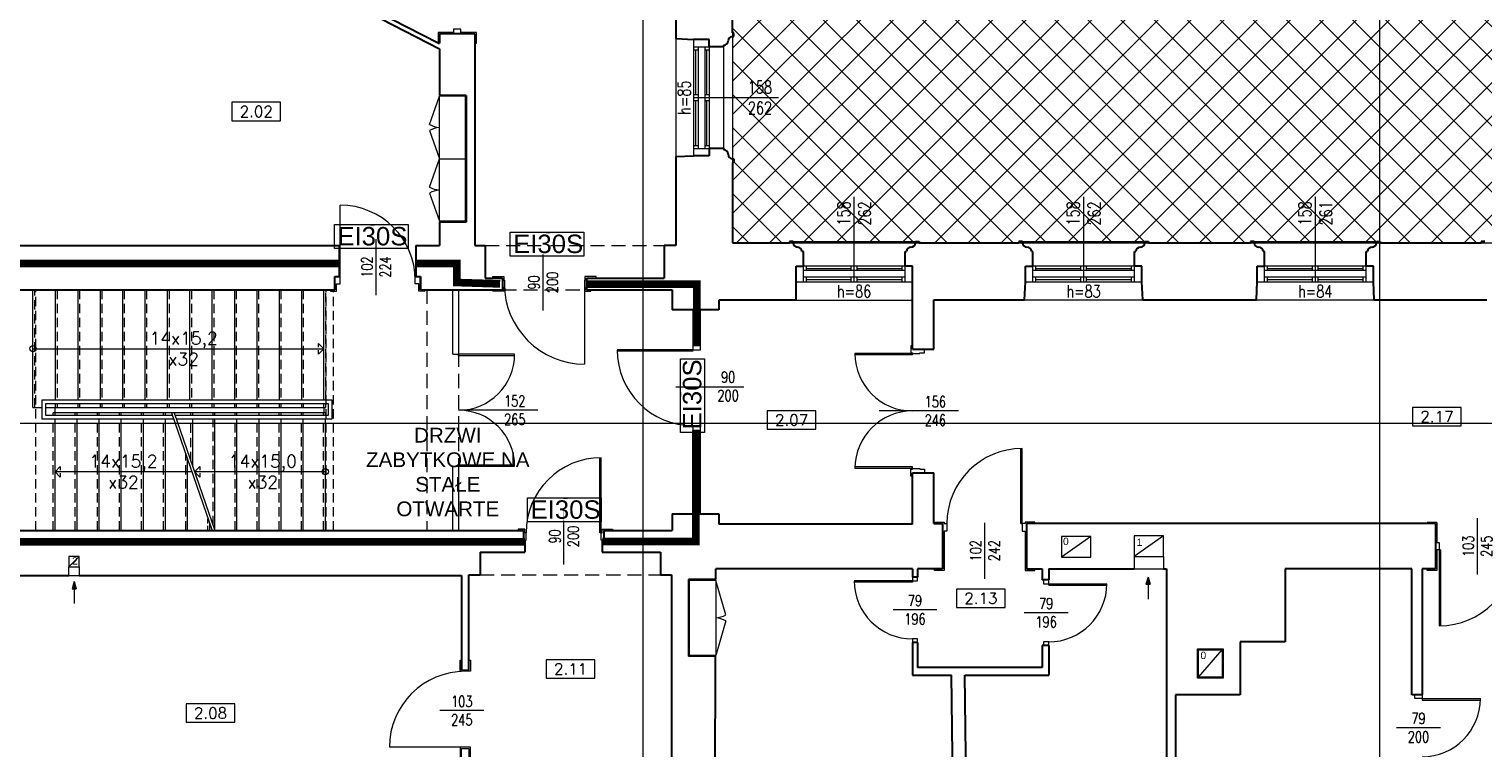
# Model space of a CAD drawing. Header units: millimetres. Extents: x -5254 to 173417, y -28809 to -6400.
# Tile 71 of 256: x 35401 to 37375, y -12279 to -11303. Entities that reach past the tile are written whole.
import ezdxf

# ---------------------------------------------------------------- set-up
doc = ezdxf.new("R2010")
doc.units = ezdxf.units.MM
doc.linetypes.add('HIDDEN', pattern=[9.525, 6.35, -3.175])
for name, color, linetype, lineweight in [('_MW_ppoż', 7, 'Continuous', 0), ('m_cienka', 7, 'Continuous', 5), ('m_stolarka', 7, 'Continuous', 9), ('m_tekst', 7, 'Continuous', 13), ('m_wentylacja', 7, 'Continuous', 5), ('m_ściany', 7, 'Continuous', 30)]:
    doc.layers.add(name, color=color, linetype=linetype, lineweight=lineweight)
doc.styles.add('ROMANS', font='Romans.shx', dxfattribs={"height": 0.2})
doc.styles.get("Standard").update_dxf_attribs({"font": 'arial.ttf'})
doc.styles.add('styl1', font='simplex.shx', dxfattribs={"width": 0.75})
doc.styles.add('XFINE', font='tahoma.ttf')

# ---------------------------------------------------------------- blocks, each defined once
blk = doc.blocks.new('strz')
at = {"layer": 'm_wentylacja', "ltscale": 2}
h = blk.add_hatch(color=0, dxfattribs=at)
h.paths.add_polyline_path([(0, 9.8), (-2.9, 9.8), (0, 0)])
h.paths.add_polyline_path([(2.9, 9.8), (0, 9.8), (0, 0)])
at = {"layer": 'm_wentylacja', "color": 0, "ltscale": 2}
for p, q in [((0, 0), (0, 29.8)), ((0, 0), (-2.9, 9.8)), ((-2.9, 9.8), (2.9, 9.8)), ((0, 0), (2.9, 9.8))]:
    blk.add_line(p, q, dxfattribs=at)
blk = doc.blocks.new('zw$139')
at = {"layer": '_MW_ppoż', "color": 94, "insert": (51.6, 16.4), "char_height": 25, "width": 0.986, "attachment_point": 5, "bg_fill": 3, "box_fill_scale": 1.1, "bg_fill_color": 1, "bg_fill_transparency": 0}
blk.add_mtext('EI30S', dxfattribs=at)
at = {"layer": '_MW_ppoż', "color": 94, "lineweight": 9}
blk.add_lwpolyline([(0, 32.6), (100, 32.6), (100, 0), (0, 0)], close=True, dxfattribs=at)
blk = doc.blocks.new('zw$A8B1')
at = {"layer": '_MW_ppoż', "color": 251}
for points in [[(1901.8, 4225.7), (1901.8, 183.5)], [(2901.8, 4225.7), (2901.8, 183.5)], [(183.5, 1839.9), (7578, 1839.9)]]:
    blk.add_lwpolyline(points, dxfattribs=at)

msp = doc.modelspace()

# ---------------------------------------------------------------- hatches: boundary and pattern name
at = {"layer": '_MW_ppoż'}
h = msp.add_hatch(dxfattribs=at)
h.set_pattern_fill('ANSI37', color=250, scale=10)
h.paths.add_polyline_path([(35946.48, -10367.67), (36258.39, -10367.67), (36258.39, -10382.67), (36356.46, -10382.67), (36356.46, -11592.77), (37635.05, -11592.77), (37635.05, -10599.08), (37644.39, -10599.08), (37686.39, -10599.08), (37686.39, -9718.93), (36256.39, -9718.93), (36256.39, -9795.17), (36097.39, -9795.17), (36097.39, -10208.17), (35943.68, -10208.17), (35943.68, -10224.17), (35946.59, -10224.17)])
h.paths.add_polyline_path([(38895.22, -10379.08), (38895.22, -9727.08), (40325.22, -9727.08), (40325.22, -10364.08), (40247.55, -10364.08), (40247.55, -11577.77), (38993.55, -11577.77), (38993.55, -10584.08)])

# ---------------------------------------------------------------- linework, layer by layer
at = {"layer": '_MW_ppoż', "color": 250}
msp.add_lwpolyline([(35946.48, -10367.67), (36258.39, -10367.67), (36258.39, -10382.67), (36356.46, -10382.67), (36356.46, -11592.77), (37635.05, -11592.77), (37635.05, -10599.08), (37644.39, -10599.08), (37686.39, -10599.08), (37686.39, -9718.93), (36256.39, -9718.93), (36256.39, -9795.17), (36097.39, -9795.17), (36097.39, -10208.17), (35943.68, -10208.17), (35943.68, -10224.17), (35946.59, -10224.17), (35946.48, -10367.67)], dxfattribs=at)
at = {"layer": '_MW_ppoż', "color": 12, "linetype": 'Continuous', "ltscale": 2, "const_width": 10.4}
for points in [[(35226.74, -11620.96), (35822.87, -11620.96)], [(35926.08, -11620.96), (35981.98, -11620.96), (35981.98, -11646.77), (36040.8, -11648.67)], [(36157.88, -11649.16), (36307.7, -11649.16), (36307.7, -11732.67)], [(36306.62, -11847.49), (36306.62, -11998.19), (36179.52, -11998.19)], [(36074.55, -11998.94), (36074.55, -11998.94), (35227.27, -11998.94)]]:
    msp.add_lwpolyline(points, dxfattribs=at)
at = {"layer": 'm_cienka', "ltscale": 2}
for p, q in [((36279.58, -11315.67), (36279.55, -11475.67)), ((36344.58, -11464.67), (36344.58, -11326.67)), ((35944.76, -11432.19), (35958.55, -11393.82)), ((35993.55, -11393.82), (35958.55, -11393.82)), ((35958.55, -11478.75), (35958.55, -11393.82)), ((35993.55, -11393.82), (35993.55, -11563.67)), ((35944.76, -11440.38), (35958.55, -11478.75)), ((35944.76, -11517.12), (35958.55, -11478.75)), ((35958.55, -11563.67), (35958.55, -11478.75)), ((35958.55, -11478.75), (35993.55, -11478.75)), ((35944.76, -11525.31), (35958.55, -11563.67)), ((35993.55, -11563.67), (35958.55, -11563.67)), ((35872.09, -11587.8), (35872.09, -11663.94)), ((36438.55, -11591.27), (36604.55, -11591.27)), ((36750.05, -11591.27), (36916.05, -11591.27)), ((37064.55, -11591.27), (37230.55, -11591.27)), ((36098.78, -11608.73), (36098.78, -11684.86)), ((35406.55, -11816.67), (35406.55, -11656.67)), ((35436.94, -11656.67), (35436.94, -11806.67)), ((35467.32, -11656.67), (35467.32, -11806.67)), ((35497.71, -11656.67), (35497.71, -11806.67)), ((35528.09, -11656.67), (35528.09, -11806.67)), ((35558.48, -11656.67), (35558.48, -11806.67)), ((35588.86, -11656.67), (35588.86, -11806.67)), ((35619.25, -11656.67), (35619.25, -11806.67)), ((35649.63, -11656.67), (35649.63, -11806.67)), ((35680.01, -11656.67), (35680.01, -11806.67)), ((35710.4, -11656.67), (35710.4, -11806.67)), ((35740.78, -11656.67), (35740.78, -11806.67)), ((35771.17, -11656.67), (35771.17, -11806.67)), ((35801.55, -11806.67), (35801.55, -11656.67)), ((36442.55, -11670.67), (36600.55, -11670.67)), ((36752.55, -11670.14), (36913.55, -11670.15)), ((37067.55, -11670.17), (37227.55, -11670.17)), ((35406.55, -11736.67), (35801.55, -11736.67)), ((36279.47, -11788.23), (36371.67, -11788.23)), ((35406.55, -11816.67), (35418.62, -11816.67)), ((35423.62, -11816.67), (35801.55, -11816.67)), ((35436.55, -11823.67), (35436.55, -11816.67)), ((35436.94, -11811.67), (35436.94, -11816.67)), ((35467.32, -11811.67), (35467.32, -11816.67)), ((35497.71, -11811.67), (35497.71, -11816.67)), ((35528.09, -11811.67), (35528.09, -11816.67)), ((35558.48, -11811.67), (35558.48, -11816.67)), ((35588.86, -11811.67), (35588.86, -11816.67)), ((35619.25, -11811.67), (35619.25, -11816.67)), ((35649.63, -11811.67), (35649.63, -11816.67)), ((35680.01, -11811.67), (35680.01, -11816.67)), ((35710.4, -11811.67), (35710.4, -11816.67)), ((35740.78, -11811.67), (35740.78, -11816.67)), ((35771.17, -11811.67), (35771.17, -11816.67)), ((35801.55, -11816.67), (35801.55, -11811.67)), ((35801.55, -11816.67), (35801.55, -11823.67)), ((35801.55, -11816.67), (35804.05, -11816.67)), ((36092.23, -11820.17), (35984.55, -11820.17)), ((36663.23, -11821.17), (36555.55, -11821.17)), ((35436.55, -11823.67), (35434.05, -11823.67)), ((35436.55, -11826.67), (35436.55, -11823.67)), ((35803.55, -11823.67), (35436.55, -11823.67)), ((35436.55, -11983.67), (35436.55, -11831.67)), ((35466.55, -11826.67), (35466.55, -11823.67)), ((35466.55, -11983.67), (35466.55, -11831.67)), ((35496.55, -11826.67), (35496.55, -11823.67)), ((35496.55, -11983.67), (35496.55, -11831.67)), ((35526.55, -11826.67), (35526.55, -11823.67)), ((35526.55, -11983.67), (35526.55, -11831.67)), ((35556.55, -11826.67), (35556.55, -11823.67)), ((35556.55, -11983.67), (35556.55, -11831.67)), ((35586.55, -11826.67), (35586.55, -11823.67)), ((35586.55, -11983.67), (35586.55, -11831.67)), ((35594.9, -11823.67), (35649.93, -11983.67)), ((35598.51, -11823.67), (35653.55, -11983.67)), ((35623.55, -11826.67), (35623.55, -11823.67)), ((35623.55, -11896.46), (35623.55, -11831.67)), ((35653.55, -11826.67), (35653.55, -11823.67)), ((35653.55, -11983.67), (35653.55, -11831.67)), ((35683.55, -11826.67), (35683.55, -11823.67)), ((35683.55, -11983.67), (35683.55, -11831.67)), ((35713.55, -11826.67), (35713.55, -11823.67)), ((35713.55, -11983.67), (35713.55, -11831.67)), ((35743.55, -11826.67), (35743.55, -11823.67)), ((35743.55, -11983.67), (35743.55, -11831.67)), ((35773.55, -11826.67), (35773.55, -11823.67)), ((35773.55, -11983.67), (35773.55, -11831.67)), ((35803.55, -11826.67), (35803.55, -11823.67)), ((35803.55, -11983.67), (35803.55, -11831.67)), ((35616.55, -11983.67), (35616.55, -11886.63)), ((35622.42, -11903.67), (35436.55, -11903.67)), ((35803.55, -11903.67), (35626.03, -11903.67)), ((36127.05, -11953.61), (36127.05, -12029.74)), ((35646.55, -11983.67), (35646.55, -11973.84)), ((36698.55, -11972.86), (36698.55, -12048.99)), ((37367.05, -11966.86), (37367.05, -12042.99)), ((36297.55, -12051.18), (36297.55, -12153.18)), ((36333.55, -12051.18), (36297.55, -12051.18)), ((36333.55, -12051.18), (36333.55, -12153.18)), ((36347.35, -12098.09), (36333.55, -12051.18)), ((36633.83, -12091.17), (36574.28, -12091.17)), ((36811.83, -12095.17), (36752.28, -12095.17)), ((36347.35, -12106.28), (36333.55, -12153.18)), ((36333.55, -12153.18), (36297.55, -12153.18)), ((36018.55, -12228.06), (35959, -12228.06)), ((37317.33, -12251.17), (37257.78, -12251.17))]:
    msp.add_line(p, q, dxfattribs=at)
at = {"layer": 'm_cienka'}
for p, q in [((35676.77, -11402.07), (35676.77, -11427.07)), ((35742.77, -11402.07), (35676.77, -11402.07)), ((35742.77, -11427.07), (35742.77, -11402.07)), ((35676.77, -11427.07), (35742.77, -11427.07)), ((36403.51, -11820.87), (36403.51, -11845.87)), ((36469.51, -11820.87), (36403.51, -11820.87)), ((36469.51, -11845.87), (36469.51, -11820.87)), ((37279.6, -11816.27), (37279.6, -11841.27)), ((37345.6, -11816.27), (37279.6, -11816.27)), ((37345.6, -11841.27), (37345.6, -11816.27)), ((37279.6, -11841.27), (37345.6, -11841.27)), ((36403.51, -11845.87), (36469.51, -11845.87)), ((36660.49, -12062.96), (36660.49, -12087.96)), ((36726.49, -12062.96), (36660.49, -12062.96)), ((36726.49, -12087.96), (36726.49, -12062.96)), ((36660.49, -12087.96), (36726.49, -12087.96)), ((36103.51, -12158.99), (36103.51, -12183.99)), ((36169.51, -12158.99), (36103.51, -12158.99)), ((36169.51, -12183.99), (36169.51, -12158.99)), ((36103.51, -12183.99), (36169.51, -12183.99)), ((35614.64, -12218.9), (35614.64, -12243.9)), ((35680.64, -12218.9), (35614.64, -12218.9)), ((35680.64, -12243.9), (35680.64, -12218.9)), ((35614.64, -12243.9), (35680.64, -12243.9))]:
    msp.add_line(p, q, dxfattribs=at)
at = {"layer": 'm_cienka', "ltscale": 3}
for p, q in [((36303.58, -11395.67), (36418.58, -11395.67)), ((36521.55, -11645.67), (36521.55, -11530.67)), ((36833.05, -11645.67), (36833.05, -11530.67)), ((37147.55, -11645.67), (37147.55, -11530.67))]:
    msp.add_line(p, q, dxfattribs=at)
at = {"layer": 'm_cienka', "linetype": 'HIDDEN', "ltscale": 3}
for p, q in [((36020.55, -11596.67), (36263.55, -11596.67)), ((35941.55, -11656.67), (35941.55, -11983.67)), ((35984.55, -11656.67), (35984.55, -11983.67)), ((36044.05, -11656.67), (36158.05, -11656.67)), ((36013.55, -12043.67), (36258.55, -12043.67))]:
    msp.add_line(p, q, dxfattribs=at)
at = {"layer": 'm_cienka', "linetype": 'HIDDEN', "ltscale": 2}
for p, q in [((35409.05, -11816.67), (35409.05, -11656.67)), ((35410.4, -11983.67), (35410.4, -11656.67)), ((35439.44, -11656.67), (35439.44, -11806.67)), ((35469.82, -11656.67), (35469.82, -11806.67)), ((35500.21, -11656.67), (35500.21, -11806.67)), ((35530.59, -11656.67), (35530.59, -11806.67)), ((35560.98, -11656.67), (35560.98, -11806.67)), ((35591.36, -11656.67), (35591.36, -11806.67)), ((35621.75, -11656.67), (35621.75, -11806.67)), ((35652.13, -11656.67), (35652.13, -11806.67)), ((35682.51, -11656.67), (35682.51, -11806.67)), ((35712.9, -11656.67), (35712.9, -11806.67)), ((35743.28, -11656.67), (35743.28, -11806.67)), ((35773.67, -11656.67), (35773.67, -11806.67)), ((35804.05, -11806.67), (35804.05, -11656.67)), ((35804.5, -11983.67), (35804.5, -11656.67)), ((35814.5, -11983.67), (35814.5, -11656.67)), ((35439.44, -11811.67), (35439.44, -11816.67)), ((35469.82, -11811.67), (35469.82, -11816.67)), ((35500.21, -11811.67), (35500.21, -11816.67)), ((35530.59, -11811.67), (35530.59, -11816.67)), ((35560.98, -11811.67), (35560.98, -11816.67)), ((35591.36, -11811.67), (35591.36, -11816.67)), ((35621.75, -11811.67), (35621.75, -11816.67)), ((35652.13, -11811.67), (35652.13, -11816.67)), ((35682.51, -11811.67), (35682.51, -11816.67)), ((35712.9, -11811.67), (35712.9, -11816.67)), ((35743.28, -11811.67), (35743.28, -11816.67)), ((35773.67, -11811.67), (35773.67, -11816.67)), ((35804.05, -11816.67), (35804.05, -11811.67)), ((35434.05, -11826.67), (35434.05, -11823.67)), ((35434.05, -11983.67), (35434.05, -11831.67)), ((35464.05, -11826.67), (35464.05, -11823.67)), ((35464.05, -11983.67), (35464.05, -11831.67)), ((35494.05, -11826.67), (35494.05, -11823.67)), ((35494.05, -11983.67), (35494.05, -11831.67)), ((35524.05, -11826.67), (35524.05, -11823.67)), ((35524.05, -11983.67), (35524.05, -11831.67)), ((35554.05, -11826.67), (35554.05, -11823.67)), ((35554.05, -11983.67), (35554.05, -11831.67)), ((35584.05, -11826.67), (35584.05, -11823.67)), ((35584.05, -11983.67), (35584.05, -11831.67)), ((35621.05, -11826.67), (35621.05, -11823.67)), ((35621.05, -11889.19), (35621.05, -11831.67)), ((35651.05, -11826.67), (35651.05, -11823.67)), ((35651.05, -11976.41), (35651.05, -11831.67)), ((35681.05, -11826.67), (35681.05, -11823.67)), ((35681.05, -11983.67), (35681.05, -11831.67)), ((35711.05, -11983.67), (35711.05, -11831.67)), ((35741.05, -11826.67), (35741.05, -11823.67)), ((35741.05, -11983.67), (35741.05, -11831.67)), ((35771.05, -11826.67), (35771.05, -11823.67)), ((35771.05, -11983.67), (35771.05, -11831.67)), ((35801.05, -11826.67), (35801.05, -11823.67)), ((35801.05, -11983.67), (35801.05, -11831.67)), ((35614.05, -11983.67), (35614.05, -11879.36))]:
    msp.add_line(p, q, dxfattribs=at)
at = {"layer": 'm_cienka', "linetype": 'HIDDEN'}
msp.add_line((35644.05, -11983.67), (35644.05, -11966.57), dxfattribs=at)
at = {"layer": 'm_cienka'}
for points in [[(35794.35, -11734.68), (35794.35, -11729.48), (35801.55, -11736.67), (35794.35, -11743.87), (35794.35, -11738.67)], [(35443.75, -11905.67), (35443.75, -11910.87), (35436.55, -11903.67), (35443.75, -11896.48), (35443.75, -11901.68)], [(35633.23, -11905.67), (35633.23, -11910.87), (35626.03, -11903.67), (35633.23, -11896.48), (35633.23, -11901.68)]]:
    msp.add_lwpolyline(points, dxfattribs=at)
at = {"layer": 'm_cienka', "ltscale": 2}
for points in [[(35601.27, -11831.67), (35812.75, -11831.67), (35812.75, -11806.67), (35418.62, -11806.67), (35418.62, -11831.67), (35597.65, -11831.67)], [(35599.55, -11826.67), (35807.75, -11826.67), (35807.75, -11811.67), (35423.62, -11811.67), (35423.62, -11826.67), (35595.93, -11826.67)]]:
    msp.add_lwpolyline(points, dxfattribs=at)
for centre in [(35406.55, -11736.67), (35803.55, -11903.67)]:
    msp.add_circle(centre, 4.25, dxfattribs=at)
for centre, start, end in [((35961.79, -11400.08), 242.05099, 264.88381), ((35961.79, -11472.49), 95.11619, 117.94901), ((35961.79, -11485), 242.05099, 264.88381), ((35961.79, -11557.42), 95.11619, 117.94901), ((36330.31, -12065.98), 275.11619, 297.94901), ((36330.31, -12138.39), 62.05099, 84.88381)]:
    msp.add_arc(centre, 36.35, start, end, dxfattribs=at)
at = {"layer": 'm_stolarka', "ltscale": 2}
for p, q in [((36303.58, -11316.67), (36303.58, -11474.67)), ((36303.63, -11326.67), (36324.54, -11326.67)), ((36309.58, -11326.67), (36309.58, -11464.67)), ((36318.58, -11326.67), (36318.58, -11464.67)), ((36324.49, -11316.67), (36324.49, -11474.67)), ((36303.63, -11330.67), (36309.63, -11330.67)), ((36306.58, -11391.67), (36306.58, -11330.67)), ((36318.63, -11330.67), (36324.54, -11330.67)), ((36321.58, -11391.67), (36321.58, -11330.67)), ((36303.58, -11391.67), (36309.58, -11391.67)), ((36303.58, -11395.67), (36309.58, -11395.67)), ((36303.58, -11399.67), (36309.58, -11399.67)), ((36306.58, -11460.67), (36306.58, -11399.67)), ((36318.58, -11391.67), (36324.49, -11391.67)), ((36318.58, -11395.67), (36324.49, -11395.67)), ((36318.58, -11399.67), (36324.49, -11399.67)), ((36321.58, -11460.67), (36321.58, -11399.67)), ((36303.58, -11460.67), (36309.58, -11460.67)), ((36303.58, -11464.67), (36324.49, -11464.67)), ((36318.58, -11460.67), (36324.49, -11460.67)), ((36600.55, -11624.77), (36442.55, -11624.77)), ((36452.55, -11645.67), (36452.55, -11624.77)), ((36456.55, -11630.67), (36456.55, -11624.77)), ((36517.55, -11630.67), (36517.55, -11624.77)), ((36521.55, -11630.67), (36521.55, -11624.77)), ((36525.55, -11630.67), (36525.55, -11624.77)), ((36586.55, -11630.63), (36586.55, -11624.72)), ((36590.55, -11645.63), (36590.55, -11624.72)), ((36912.05, -11624.77), (36754.05, -11624.77)), ((36764.05, -11645.67), (36764.05, -11624.77)), ((36768.05, -11630.67), (36768.05, -11624.77)), ((36829.05, -11630.67), (36829.05, -11624.77)), ((36833.05, -11630.67), (36833.05, -11624.77)), ((36837.05, -11630.67), (36837.05, -11624.77)), ((36898.05, -11630.63), (36898.05, -11624.72)), ((36902.05, -11645.63), (36902.05, -11624.72)), ((37226.55, -11624.77), (37068.55, -11624.77)), ((37078.55, -11645.67), (37078.55, -11624.77)), ((37082.55, -11630.67), (37082.55, -11624.77)), ((37143.55, -11630.67), (37143.55, -11624.77)), ((37147.55, -11630.67), (37147.55, -11624.77)), ((37151.55, -11630.67), (37151.55, -11624.77)), ((37212.55, -11630.63), (37212.55, -11624.72)), ((37216.55, -11645.63), (37216.55, -11624.72)), ((36590.55, -11630.67), (36452.55, -11630.67)), ((36590.55, -11639.67), (36452.55, -11639.67)), ((36456.55, -11627.67), (36517.55, -11627.67)), ((36456.55, -11645.67), (36456.55, -11639.67)), ((36456.55, -11642.67), (36517.55, -11642.67)), ((36517.55, -11645.67), (36517.55, -11639.67)), ((36521.55, -11645.67), (36521.55, -11639.67)), ((36525.55, -11627.67), (36586.55, -11627.67)), ((36525.55, -11645.67), (36525.55, -11639.67)), ((36525.55, -11642.67), (36586.55, -11642.67)), ((36586.55, -11645.63), (36586.55, -11639.63)), ((36902.05, -11630.67), (36764.05, -11630.67)), ((36902.05, -11639.67), (36764.05, -11639.67)), ((36768.05, -11627.67), (36829.05, -11627.67)), ((36768.05, -11645.67), (36768.05, -11639.67)), ((36768.05, -11642.67), (36829.05, -11642.67)), ((36829.05, -11645.67), (36829.05, -11639.67)), ((36833.05, -11645.67), (36833.05, -11639.67)), ((36837.05, -11627.67), (36898.05, -11627.67)), ((36837.05, -11645.67), (36837.05, -11639.67)), ((36837.05, -11642.67), (36898.05, -11642.67)), ((36898.05, -11645.63), (36898.05, -11639.63)), ((37216.55, -11630.67), (37078.55, -11630.67)), ((37216.55, -11639.67), (37078.55, -11639.67)), ((37082.55, -11627.67), (37143.55, -11627.67)), ((37082.55, -11645.67), (37082.55, -11639.67)), ((37082.55, -11642.67), (37143.55, -11642.67)), ((37143.55, -11645.67), (37143.55, -11639.67)), ((37147.55, -11645.67), (37147.55, -11639.67)), ((37151.55, -11627.67), (37212.55, -11627.67)), ((37151.55, -11645.67), (37151.55, -11639.67)), ((37151.55, -11642.67), (37212.55, -11642.67)), ((37212.55, -11645.63), (37212.55, -11639.63)), ((35823.55, -11648.67), (35823.55, -11648.67)), ((35976.55, -11744.17), (35976.55, -11656.67)), ((35984.55, -11656.67), (35984.55, -11744.17)), ((36046.55, -11653.67), (36046.55, -11653.67)), ((36442.55, -11645.67), (36600.55, -11645.67)), ((36754.05, -11645.67), (36912.05, -11645.67)), ((37068.55, -11645.67), (37226.55, -11645.67)), ((36302.7, -11738.18), (36302.7, -11683.1)), ((36307.7, -11732.18), (36307.7, -11683.1)), ((36312.7, -11738.18), (36312.7, -11683.1)), ((36302.7, -11738.18), (36199.7, -11738.18)), ((36302.7, -11740.18), (36199.7, -11740.18)), ((36302.7, -11732.18), (36312.7, -11732.18)), ((36302.7, -11738.18), (36312.7, -11738.18)), ((36302.7, -11738.18), (36312.7, -11738.18)), ((36600.55, -11743.17), (36522.55, -11743.17)), ((36522.55, -11743.17), (36522.55, -11743.17)), ((36600.55, -11745.17), (36600.55, -11743.17)), ((35976.55, -11744.17), (35984.55, -11744.17)), ((36060.55, -11744.17), (35984.55, -11744.17)), ((35984.55, -11746.17), (35984.55, -11744.17)), ((36060.55, -11746.17), (35984.55, -11746.17)), ((36060.55, -11744.17), (36060.55, -11744.17)), ((36154.05, -11761.67), (36154.05, -11761.67)), ((36600.55, -11745.17), (36522.55, -11745.17)), ((35984.55, -11820.17), (35984.55, -11820.17)), ((35984.55, -11820.17), (35984.55, -11820.17)), ((36600.55, -11821.17), (36600.55, -11821.17)), ((36600.55, -11821.17), (36600.55, -11821.17)), ((36302.7, -11959.42), (36302.7, -11841.18)), ((36302.7, -11841.18), (36312.7, -11841.18)), ((36302.7, -11841.18), (36312.7, -11841.18)), ((36312.7, -11959.49), (36312.7, -11841.18)), ((36302.7, -11847.45), (36312.7, -11847.45)), ((36307.7, -11959.44), (36307.7, -11847.45)), ((36745.35, -11872.17), (36745.35, -11872.17)), ((36747.55, -11974.17), (36747.55, -11872.17)), ((36749.55, -11974.17), (36749.55, -11872.17)), ((35976.55, -11983.67), (35976.55, -11896.17)), ((35976.55, -11896.17), (35984.55, -11896.17)), ((35984.55, -11894.17), (36060.55, -11894.17)), ((35984.55, -11894.17), (35984.55, -11896.17)), ((35984.55, -11896.17), (35984.55, -11983.67)), ((35984.55, -11896.17), (36060.55, -11896.17)), ((36060.55, -11896.17), (36060.55, -11896.17)), ((36176.05, -11986.67), (36176.05, -11884.67)), ((36178.05, -11986.67), (36178.05, -11884.67)), ((36178.05, -11884.67), (36178.05, -11884.67)), ((36600.55, -11897.17), (36522.55, -11897.17)), ((36600.55, -11899.17), (36522.55, -11899.17)), ((36522.55, -11899.17), (36522.55, -11899.17)), ((36600.55, -11899.17), (36600.55, -11897.17)), ((36647.35, -11974.17), (36647.35, -11974.17)), ((36747.55, -11974.17), (36749.55, -11974.17)), ((37312.55, -11972.67), (37299.55, -11972.67)), ((37299.55, -11972.67), (37299.55, -11974.17)), ((37312.55, -11972.67), (37312.55, -11974.67)), ((37312.55, -11972.67), (37312.55, -11999.92)), ((36076.05, -11986.67), (36076.05, -11986.67)), ((36178.05, -11986.67), (36176.05, -11986.67)), ((37312.55, -11999.92), (37315.55, -11999.92)), ((37315.55, -11999.92), (37315.55, -12009.92)), ((37315.55, -12009.92), (37312.55, -12009.92)), ((37312.55, -12009.92), (37312.55, -12037.67)), ((37315.55, -12009.92), (37315.55, -12112.92)), ((37317.55, -12009.92), (37315.55, -12009.92)), ((37317.55, -12009.92), (37317.55, -12112.92)), ((37299.55, -12037.67), (37299.55, -12035.67)), ((37312.55, -12037.67), (37299.55, -12037.67)), ((36600.55, -12051.67), (36521.55, -12051.67)), ((36521.55, -12051.67), (36521.55, -12051.67)), ((36600.55, -12053.67), (36521.55, -12053.67)), ((36600.55, -12051.67), (36600.55, -12053.67)), ((36785.55, -12055.67), (36864.55, -12055.67)), ((36785.55, -12057.67), (36864.55, -12057.67)), ((36864.55, -12055.67), (36864.55, -12055.67)), ((37315.55, -12087.67), (37315.55, -12087.67)), ((36600.55, -12130.67), (36600.55, -12130.67)), ((36785.55, -12134.67), (36785.55, -12134.67)), ((35986.55, -12174.67), (35986.55, -12174.67)), ((37282.55, -12211.67), (37282.55, -12206.67)), ((37282.55, -12206.67), (37292.55, -12206.67)), ((37292.55, -12211.67), (37282.55, -12211.67)), ((37292.55, -12206.67), (37292.55, -12211.67)), ((37292.55, -12211.67), (37292.55, -12211.67)), ((37292.55, -12211.67), (37371.55, -12211.67)), ((37292.55, -12211.67), (37292.55, -12213.67)), ((37292.55, -12213.67), (37371.55, -12213.67)), ((35884.55, -12277.47), (35884.55, -12277.47))]:
    msp.add_line(p, q, dxfattribs=at)
at = {"layer": 'm_stolarka', "ltscale": 3}
for p, q in [((35823.55, -11643.67), (35823.55, -11541.67)), ((36155.55, -11648.67), (36155.55, -11757.67)), ((36785.55, -12057.67), (36785.55, -12055.67)), ((35993.55, -12277.67), (35890.55, -12277.67))]:
    msp.add_line(p, q, dxfattribs=at)
at = {"layer": 'm_stolarka', "ltscale": 2}
for points in [[(36006.55, -11321.67), (36008.55, -11321.67), (36008.55, -11307.17), (35987.55, -11307.17), (35987.55, -11302.67), (35977.55, -11302.67), (35977.55, -11307.17), (35956.55, -11307.17), (35956.55, -11321.67), (35958.55, -11321.67), (35958.55, -11309.17), (36006.55, -11309.17), (36006.55, -11321.67)], [(35810.55, -11656.67), (35810.55, -11658.67), (35818.55, -11658.67), (35818.55, -11648.67), (35823.55, -11648.67), (35823.55, -11638.67), (35816.55, -11638.67), (35816.55, -11656.67), (35810.55, -11656.67)], [(35938.55, -11656.67), (35938.55, -11658.67), (35930.55, -11658.67), (35930.55, -11648.67), (35925.55, -11648.67), (35925.55, -11638.67), (35932.55, -11638.67), (35932.55, -11656.67), (35938.55, -11656.67)], [(36031.05, -11640.67), (36031.05, -11638.67), (36046.05, -11638.67), (36046.05, -11643.67), (36046.55, -11643.67), (36046.55, -11653.67), (36046.05, -11653.67), (36046.05, -11658.67), (36031.05, -11658.67), (36031.05, -11656.67), (36044.05, -11656.67), (36044.05, -11640.67), (36031.05, -11640.67)], [(36171.05, -11640.67), (36171.05, -11638.67), (36156.05, -11638.67), (36156.05, -11643.67), (36155.55, -11643.67), (36155.55, -11653.67), (36156.05, -11653.67), (36156.05, -11658.67), (36164.05, -11658.67), (36164.05, -11656.67), (36158.05, -11656.67), (36158.05, -11640.67), (36171.05, -11640.67)], [(36617.05, -11742.17), (36617.05, -11737.17), (36600.55, -11737.17), (36600.55, -11732.67), (36598.55, -11732.67), (36598.55, -11742.17), (36600.55, -11742.17), (36600.55, -11743.17), (36610.55, -11743.17), (36610.55, -11742.17), (36617.05, -11742.17), (36617.05, -11737.17)], [(36617.05, -11900.17), (36617.05, -11905.17), (36600.55, -11905.17), (36600.55, -11909.67), (36598.55, -11909.67), (36598.55, -11900.17), (36600.55, -11900.17), (36600.55, -11899.17), (36610.55, -11899.17), (36610.55, -11900.17), (36617.05, -11900.17), (36617.05, -11905.17)], [(36630.55, -11974.17), (36630.55, -11972.17), (36643.55, -11972.17), (36643.55, -11974.17), (36647.35, -11974.17), (36647.35, -11984.17), (36643.55, -11984.17), (36643.55, -12037.67), (36630.55, -12037.67), (36630.55, -12035.67), (36641.55, -12035.67), (36641.55, -11974.17), (36630.55, -11974.17)], [(36766.55, -11974.17), (36766.55, -11972.17), (36753.55, -11972.17), (36753.55, -11974.17), (36749.55, -11974.17), (36749.55, -11984.17), (36753.55, -11984.17), (36753.55, -12037.67), (36766.55, -12037.67), (36766.55, -12035.67), (36755.55, -12035.67), (36755.55, -11974.17), (36766.55, -11974.17)], [(36065.55, -11981.67), (36065.55, -11983.67), (36072.55, -11983.67), (36072.55, -11996.67), (36076.05, -11996.67), (36076.05, -11986.67), (36074.55, -11986.67), (36074.55, -11981.67), (36065.55, -11981.67)], [(36193.55, -11981.67), (36193.55, -11983.67), (36181.55, -11983.67), (36181.55, -11996.67), (36178.05, -11996.67), (36178.05, -11986.67), (36179.55, -11986.67), (36179.55, -11981.67), (36193.55, -11981.67)], [(35998.55, -12159.67), (36000.55, -12159.67), (36000.55, -12174.67), (35986.55, -12174.67), (35986.55, -12159.67), (35988.55, -12159.67), (35988.55, -12172.87), (35998.55, -12172.87), (35998.55, -12159.67)], [(35998.55, -12292.67), (36000.55, -12292.67), (36000.55, -12277.67), (35986.55, -12277.67), (35986.55, -12292.67), (35988.55, -12292.67), (35988.55, -12279.67), (35998.55, -12279.67), (35998.55, -12292.67)]]:
    msp.add_lwpolyline(points, dxfattribs=at)
for points in [[(36600.55, -12046.67), (36600.55, -12051.67), (36607.55, -12051.67), (36607.55, -12046.67)], [(36778.55, -12050.67), (36778.55, -12055.67), (36785.55, -12055.67), (36785.55, -12050.67)], [(36600.55, -12130.67), (36600.55, -12135.67), (36607.55, -12135.67), (36607.55, -12130.67)], [(36778.55, -12134.67), (36778.55, -12139.67), (36785.55, -12139.67), (36785.55, -12134.67)]]:
    msp.add_lwpolyline(points, close=True, dxfattribs=at)
at = {"layer": 'm_stolarka', "ltscale": 3}
for centre, radius, start, end in [((35823.55, -11643.67), 102, 0, 90), ((36155.55, -11648.67), 109, 180, 270), ((35993.55, -12277.67), 103, 90, 180)]:
    msp.add_arc(centre, radius, start, end, dxfattribs=at)
at = {"layer": 'm_stolarka', "ltscale": 2}
for centre, radius, start, end in [((36302.7, -11738.18), 103, 180, 270), ((36600.55, -11743.17), 78, 180, 270), ((35984.55, -11744.17), 76, 270, 0), ((35984.55, -11896.17), 76, 0, 90), ((36600.55, -11899.17), 78, 90, 180), ((36749.35, -11974.17), 102, 90, 180), ((36178.05, -11986.67), 102, 90, 180), ((37315.55, -12009.92), 103, 270, 0), ((36600.55, -12051.67), 79, 180, 270), ((36785.55, -12055.67), 79, 270, 0), ((37292.55, -12211.67), 79, 270, 0)]:
    msp.add_arc(centre, radius, start, end, dxfattribs=at)
at = {"layer": 'm_wentylacja', "ltscale": 2}
for p, q in [((36842.89, -11991.66), (36802.89, -12019.66)), ((36941.55, -11990.66), (36901.55, -12018.66)), ((35469.55, -12018.67), (35455.55, -12018.67)), ((35455.55, -12018.67), (35455.55, -12032.67)), ((35455.55, -12032.67), (35469.55, -12018.67)), ((35469.55, -12032.67), (35469.55, -12018.67)), ((35455.55, -12044.67), (35455.55, -12032.67)), ((35455.55, -12032.67), (35469.55, -12032.67)), ((35469.55, -12032.67), (35469.55, -12044.67)), ((35455.55, -12044.67), (35469.55, -12044.67)), ((36989.05, -12182.67), (37021.05, -12145.67))]:
    msp.add_line(p, q, dxfattribs=at)
at = {"layer": 'm_wentylacja', "ltscale": 3}
for p, q in [((36901.55, -12018.66), (36901.55, -12035.67)), ((36941.55, -12018.66), (36941.55, -12035.67)), ((36901.55, -12035.67), (36941.55, -12035.67))]:
    msp.add_line(p, q, dxfattribs=at)
at = {"layer": 'm_wentylacja', "ltscale": 2}
for points in [[(36802.89, -11991.66), (36802.89, -12019.66), (36842.89, -12019.66), (36842.89, -11991.66)], [(36901.55, -11990.66), (36901.55, -12018.66), (36941.55, -12018.66), (36941.55, -11990.66)], [(36987.55, -12144.17), (37022.55, -12144.17), (37022.55, -12184.17), (36987.55, -12184.17)], [(36989.05, -12145.67), (37021.05, -12145.67), (37021.05, -12182.67), (36989.05, -12182.67)]]:
    msp.add_lwpolyline(points, close=True, dxfattribs=at)
at = {"layer": 'm_ściany', "ltscale": 2}
for p, q in [((36279.55, -11105.67), (36279.58, -11315.67)), ((36356.46, -11307.67), (36356.46, -11110.67)), ((35956.55, -11321.67), (35831.55, -11257.67)), ((36006.55, -11309.17), (35958.55, -11309.17)), ((35958.55, -11309.17), (35958.55, -11321.67)), ((36006.55, -11309.17), (36006.55, -11596.67)), ((36358.08, -11307.67), (36356.46, -11307.67)), ((36358.08, -11312.67), (36358.08, -11307.67)), ((35956.55, -11321.67), (35958.55, -11321.67)), ((36279.58, -11315.67), (36303.58, -11316.67)), ((36324.49, -11316.67), (36303.58, -11316.67)), ((36324.49, -11326.67), (36324.49, -11316.67)), ((36344.58, -11326.67), (36324.54, -11326.67)), ((36344.58, -11326.67), (36344.58, -11324.67)), ((36344.58, -11324.67), (36344.58, -11324.67)), ((36350.58, -11318.67), (36350.58, -11318.67)), ((36356.58, -11312.67), (36358.08, -11312.67)), ((35958.55, -11329.67), (35958.55, -11392.82)), ((35994.55, -11392.82), (35958.55, -11392.82)), ((35994.55, -11392.82), (35994.55, -11564.67)), ((36344.58, -11464.67), (36324.49, -11464.67)), ((36324.49, -11464.67), (36324.49, -11474.67)), ((36344.58, -11464.67), (36344.58, -11466.67)), ((36344.58, -11466.67), (36344.58, -11466.67)), ((36279.55, -11475.67), (36303.58, -11474.67)), ((36279.55, -11475.67), (36279.55, -11596.67)), ((36324.49, -11474.67), (36303.58, -11474.67)), ((36350.58, -11472.67), (36350.58, -11472.67)), ((36356.46, -11483.67), (36356.46, -11592.77)), ((36358.08, -11483.67), (36356.46, -11483.67)), ((36356.58, -11478.67), (36358.08, -11478.67)), ((36358.08, -11478.67), (36358.08, -11483.67)), ((35958.55, -11564.67), (35958.55, -11596.67)), ((35994.55, -11564.67), (35958.55, -11564.67)), ((35326.55, -11596.67), (35822.55, -11596.67)), ((35822.55, -11596.67), (35822.55, -11596.67)), ((35926.55, -11596.67), (35958.55, -11596.67)), ((35926.55, -11596.67), (35926.55, -11638.67)), ((36006.55, -11596.67), (36020.55, -11596.67)), ((36020.55, -11596.67), (36020.55, -11640.67)), ((36279.55, -11596.67), (36263.55, -11596.67)), ((36263.55, -11596.67), (36263.55, -11640.67)), ((36356.46, -11592.77), (36433.55, -11592.77)), ((36438.55, -11591.27), (36433.55, -11591.27)), ((36433.55, -11591.27), (36433.55, -11592.77)), ((36438.55, -11592.77), (36438.55, -11591.27)), ((36452.55, -11604.77), (36450.55, -11604.77)), ((36452.55, -11624.77), (36452.55, -11604.77)), ((36590.55, -11604.77), (36592.55, -11604.77)), ((36590.55, -11624.77), (36590.55, -11604.77)), ((36592.55, -11604.77), (36592.55, -11604.77)), ((36598.55, -11598.77), (36598.55, -11598.77)), ((36604.55, -11592.77), (36604.55, -11591.27)), ((36604.55, -11591.27), (36609.55, -11591.27)), ((36609.55, -11591.27), (36609.55, -11592.77)), ((36609.55, -11592.77), (36745.05, -11592.77)), ((36750.05, -11591.27), (36745.05, -11591.27)), ((36745.05, -11591.27), (36745.05, -11592.77)), ((36750.05, -11592.77), (36750.05, -11591.27)), ((36764.05, -11604.77), (36762.05, -11604.77)), ((36764.05, -11624.77), (36764.05, -11604.77)), ((36902.05, -11604.77), (36904.05, -11604.77)), ((36902.05, -11624.77), (36902.05, -11604.77)), ((36904.05, -11604.77), (36904.05, -11604.77)), ((36910.05, -11598.77), (36910.05, -11598.77)), ((36916.05, -11592.77), (36916.05, -11591.27)), ((36916.05, -11591.27), (36921.05, -11591.27)), ((36921.05, -11591.27), (36921.05, -11592.77)), ((36921.05, -11592.77), (37059.55, -11592.77)), ((37064.55, -11591.27), (37059.55, -11591.27)), ((37059.55, -11591.27), (37059.55, -11592.77)), ((37064.55, -11592.77), (37064.55, -11591.27)), ((37078.55, -11604.77), (37076.55, -11604.77)), ((37078.55, -11624.77), (37078.55, -11604.77)), ((37216.55, -11604.77), (37218.55, -11604.77)), ((37216.55, -11624.77), (37216.55, -11604.77)), ((37218.55, -11604.77), (37218.55, -11604.77)), ((37224.55, -11598.77), (37224.55, -11598.77)), ((37230.55, -11592.77), (37230.55, -11591.27)), ((37230.55, -11591.27), (37235.55, -11591.27)), ((37235.55, -11591.27), (37235.55, -11592.77)), ((37235.55, -11592.77), (37372.55, -11592.77)), ((37377.55, -11591.27), (37372.55, -11591.27)), ((37372.55, -11591.27), (37372.55, -11592.77)), ((36442.55, -11645.77), (36442.55, -11624.77)), ((36442.55, -11624.77), (36452.55, -11624.77)), ((36600.55, -11624.77), (36590.55, -11624.77)), ((36600.55, -11645.77), (36600.55, -11624.77)), ((36754.05, -11645.67), (36754.05, -11624.77)), ((36754.05, -11624.77), (36764.05, -11624.77)), ((36912.05, -11624.77), (36902.05, -11624.77)), ((36912.05, -11645.67), (36912.05, -11624.77)), ((37068.55, -11645.67), (37068.55, -11624.77)), ((37068.55, -11624.77), (37078.55, -11624.77)), ((37226.55, -11624.77), (37216.55, -11624.77)), ((37226.55, -11645.67), (37226.55, -11624.77)), ((35816.55, -11656.67), (35816.55, -11638.67)), ((35816.55, -11638.67), (35822.55, -11638.67)), ((35932.55, -11656.67), (35932.55, -11638.67)), ((35932.55, -11638.67), (35932.55, -11656.67)), ((36020.55, -11640.67), (36043.55, -11640.67)), ((36044.05, -11640.67), (36044.05, -11656.67)), ((36158.05, -11640.67), (36263.55, -11640.67)), ((36158.05, -11640.67), (36158.05, -11656.67)), ((35227.55, -11656.67), (35816.55, -11656.67)), ((35932.55, -11656.67), (36044.05, -11656.67)), ((36158.05, -11656.67), (36274.55, -11656.67)), ((36274.55, -11656.67), (36274.55, -11683.67)), ((36442.55, -11670.67), (36442.55, -11645.67)), ((36600.55, -11737.17), (36600.55, -11645.67)), ((37067.55, -11670.17), (37068.55, -11645.67)), ((37227.55, -11670.17), (37226.55, -11645.67)), ((36337.55, -11683.67), (36274.55, -11683.67)), ((36442.55, -11670.67), (36337.55, -11670.67)), ((36337.55, -11670.67), (36337.55, -11683.67)), ((36629.55, -11670.17), (36752.55, -11670.14)), ((36629.55, -11737.17), (36629.55, -11670.17)), ((36913.55, -11670.15), (37067.55, -11670.17)), ((37227.55, -11670.17), (37380.55, -11670.17)), ((36600.55, -11737.17), (36629.55, -11737.17)), ((36600.55, -11974.67), (36600.55, -11905.17)), ((36600.55, -11905.17), (36629.55, -11905.17)), ((36629.55, -11974.17), (36629.55, -11905.17)), ((36274.55, -11960.67), (36337.55, -11960.67)), ((36274.55, -11960.67), (36274.55, -11983.67)), ((36337.55, -11960.67), (36337.55, -11974.67)), ((36600.55, -11974.67), (36337.55, -11974.67)), ((36629.55, -11974.17), (36641.55, -11974.17)), ((36641.55, -11974.17), (36641.55, -12035.67)), ((36755.55, -11974.17), (36755.55, -12035.67)), ((37310.55, -11974.17), (36755.55, -11974.17)), ((36755.55, -11974.17), (36755.55, -12035.67)), ((37310.55, -11974.17), (37310.55, -12035.67)), ((35227.55, -11983.67), (36072.55, -11983.67)), ((36072.55, -11983.67), (36072.55, -11996.67)), ((36074.55, -11996.67), (36072.55, -11996.67)), ((36074.55, -11996.67), (36074.55, -12012.67)), ((36179.55, -11996.67), (36179.55, -12012.67)), ((36179.55, -11996.67), (36181.55, -11996.67)), ((36181.55, -11983.67), (36274.55, -11983.67)), ((36181.55, -11983.67), (36181.55, -11996.67)), ((36013.55, -12012.67), (36013.55, -12043.67)), ((36013.55, -12012.67), (36074.55, -12012.67)), ((36179.55, -12012.67), (36258.55, -12012.67)), ((36258.55, -12012.67), (36258.55, -12043.67)), ((36600.55, -12035.67), (36333.55, -12035.67)), ((36600.55, -12035.67), (36600.55, -12046.67)), ((36641.55, -12035.67), (36607.55, -12035.67)), ((36607.55, -12035.67), (36607.55, -12046.67)), ((36755.55, -12035.67), (36776.55, -12035.67)), ((36755.55, -12035.67), (36776.55, -12035.67)), ((36776.55, -12035.67), (36776.55, -12050.67)), ((36785.55, -12035.67), (36785.55, -12050.67)), ((36785.55, -12035.67), (36901.55, -12035.67)), ((36941.55, -12035.67), (36945.55, -12035.67)), ((36945.55, -12035.67), (36945.55, -12308.67)), ((37278.55, -12206.67), (37278.55, -12035.67)), ((37310.55, -12035.67), (37292.55, -12035.67)), ((37292.55, -12035.67), (37292.55, -12206.67)), ((35326.55, -12044.67), (35455.55, -12044.67)), ((35469.55, -12044.67), (35988.55, -12044.67)), ((35998.55, -12043.67), (36013.55, -12043.67)), ((36258.55, -12043.67), (36273.55, -12043.67)), ((36273.55, -12043.67), (36273.55, -12406.67)), ((36296.55, -12050.18), (36296.55, -12154.18)), ((36333.51, -12050.18), (36296.55, -12050.18)), ((36607.55, -12046.67), (36600.55, -12046.67)), ((36785.55, -12050.67), (36776.55, -12050.67)), ((36600.55, -12135.67), (36600.55, -12179.67)), ((36607.55, -12135.67), (36600.55, -12135.67)), ((36607.55, -12135.67), (36607.55, -12169.67)), ((36333.21, -12154.18), (36296.55, -12154.18)), ((36776.55, -12139.67), (36776.55, -12169.67)), ((36785.55, -12139.67), (36776.55, -12139.67)), ((36785.55, -12139.67), (36785.55, -12179.67)), ((36776.55, -12169.67), (36607.55, -12169.67)), ((36600.55, -12179.67), (36653.55, -12179.67)), ((36671.55, -12179.67), (36785.55, -12179.67)), ((37292.55, -12206.67), (37278.55, -12206.67))]:
    msp.add_line(p, q, dxfattribs=at)
at = {"layer": 'm_ściany', "ltscale": 3}
for p, q in [((35832.55, -11264.67), (35958.55, -11329.67)), ((35822.55, -11596.67), (35822.55, -11638.67)), ((35926.55, -11638.67), (35932.55, -11638.67)), ((36752.55, -11670.15), (36754.05, -11645.67)), ((36913.55, -11670.15), (36912.05, -11645.67)), ((36333.51, -12050.18), (36333.55, -12035.67)), ((37278.55, -12035.67), (37106.55, -12035.67)), ((37106.55, -12035.67), (37106.55, -12134.67)), ((35988.55, -12044.67), (35988.55, -12172.87)), ((35998.55, -12172.87), (35998.55, -12043.67)), ((37106.55, -12134.67), (37045.55, -12134.67)), ((37045.55, -12134.67), (37045.55, -12206.67)), ((36331.82, -12639.67), (36333.21, -12154.18)), ((36661.55, -12731.67), (36653.55, -12179.67)), ((36679.55, -12731.67), (36671.55, -12179.67)), ((37045.55, -12206.67), (36957.55, -12206.67)), ((36957.55, -12206.67), (36957.55, -12674.67))]:
    msp.add_line(p, q, dxfattribs=at)
at = {"layer": 'm_ściany', "ltscale": 2}
for centre, start, end in [((36344.58, -11318.67), 270, 0), ((36356.58, -11318.67), 90, 180), ((36344.58, -11472.67), 0, 90), ((36356.58, -11472.67), 180, 270), ((36444.55, -11592.77), 180, 270), ((36444.55, -11604.77), 0, 90), ((36598.55, -11604.77), 90, 180), ((36598.55, -11592.77), 270, 0), ((36756.05, -11592.77), 180, 270), ((36756.05, -11604.77), 0, 90), ((36910.05, -11604.77), 90, 180), ((36910.05, -11592.77), 270, 0), ((37070.55, -11592.77), 180, 270), ((37070.55, -11604.77), 0, 90), ((37224.55, -11604.77), 90, 180), ((37224.55, -11592.77), 270, 0)]:
    msp.add_arc(centre, 6, start, end, dxfattribs=at)

# ---------------------------------------------------------------- block references
at = {"layer": 'm_wentylacja', "xscale": -1, "rotation": 180}
for p in [(35462.55, -12052.78), (36920.5, -12046.71)]:
    msp.add_blockref('strz', p, dxfattribs=at)

# ---------------------------------------------------------------- texts
at = {"layer": 'm_tekst', "ltscale": 3, "attachment_point": 5, "rotation": 90, "style": 'styl1'}
for s, width, heights, insert, char_height in [('h=85', 67.2517, [-17], (36290.6, -11395.8), 17), ('158\\P262', 67.2517, [-45.33], (36521.55, -11552.98), 17), ('158\\P262', 67.2517, [-45.33], (36833.05, -11552.98), 17), ('158\\P261', 67.2517, [-45.33], (37147.55, -11552.98), 17), ('102\\P224', 53.0566, [-40], (35872.63, -11625.76), 15), ('90\\P200', 53.0566, [-40], (36099.32, -11646.69), 15), ('90\\P200', 53.0566, [-40], (36127.59, -11991.57), 15), ('102\\P242', 53.0566, [-40], (36699.09, -12010.82), 15), ('103\\P245', 53.0566, [-40], (37367.59, -12004.82), 15)]:
    msp.add_mtext_dynamic_manual_height_columns(s, width=width, gutter_width=350, heights=heights, dxfattribs=dict(at, insert=insert, char_height=char_height))
at = {"layer": 'm_tekst', "ltscale": 3, "attachment_point": 5, "style": 'styl1'}
for s, width, heights, insert, char_height in [('158\\P262', 67.2517, [-45.33], (36393.58, -11395.67), 17), ('h=86', 67.2517, [-17], (36521.43, -11658.66), 17), ('h=83', 67.2517, [-17], (36832.93, -11658.66), 17), ('h=84', 67.2517, [-17], (37147.43, -11658.66), 17), ('90\\P200', 53.0566, [-40], (36350.35, -11787.73), 15), ('152\\P265', 53.0566, [-40], (36060.69, -11820.17), 15), ('156\\P246', 53.0566, [-40], (36631.68, -11821.17), 15), ('79\\P196', 53.0566, [-40], (36604.05, -12091.17), 15), ('79\\P196', 53.0566, [-40], (36782.05, -12095.17), 15), ('103\\P245', 53.0566, [-40], (35988.78, -12228.06), 15), ('79\\P200', 53.0566, [-40], (37287.55, -12251.17), 15)]:
    msp.add_mtext_dynamic_manual_height_columns(s, width=width, gutter_width=350, heights=heights, dxfattribs=dict(at, insert=insert, char_height=char_height))
at = {"layer": 'm_tekst', "char_height": 15, "attachment_point": 5, "style": 'ROMANS'}
for s, insert in [('2.02', (35709.77, -11414.57)), ('2.17', (37312.6, -11828.77)), ('2.07', (36436.51, -11833.37)), ('2.13', (36693.49, -12075.46)), ('2.11', (36136.51, -12171.49)), ('2.08', (35647.64, -12231.4))]:
    msp.add_mtext_dynamic_manual_height_columns(s, width=50, gutter_width=1, heights=[-15], dxfattribs=dict(at, insert=insert))
at = {"layer": 'm_tekst', "char_height": 17, "attachment_point": 2, "style": 'XFINE'}
for s, insert in [('{\\Fsimplex|c238;14x15,2\\Px32}', (35611.19, -11713.94)), ('{\\Fsimplex|c238;14x15,2\\Px32}', (35529.46, -11880.94)), ('{\\Fsimplex|c238;14x15,0\\Px32}', (35718.61, -11880.94))]:
    msp.add_mtext(s, dxfattribs=dict(at, insert=insert))
at = {"layer": 'm_wentylacja', "ltscale": 2, "char_height": 10, "width": 70.6168, "attachment_point": 1}
for s, insert in [('0', (36805, -11993.21)), ('1', (36904.97, -11994.34)), ('2', (35459.63, -12019.78)), ('0', (36991.63, -12148.03))]:
    msp.add_mtext(s, dxfattribs=dict(at, insert=insert))

# ---------------------------------------------------------------- next in the draw order: block references
at = {"layer": '_MW_ppoż', "color": 12}
for p, rotation in [((35815.82, -11600.46), 359.9999999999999), ((36054.43, -11610.87), 359.9999999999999), ((36318.1, -11850.3), 89.99999999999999), ((36078.1, -11971.63), 359.9999999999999)]:
    msp.add_blockref('zw$139', p, dxfattribs=dict(at, rotation=rotation))

# ---------------------------------------------------------------- next in the draw order: block references
at = {"layer": '_MW_ppoż', "color": 251}
msp.add_blockref('zw$A8B1', (34332.78, -13677.5), dxfattribs=at)

# ---------------------------------------------------------------- next in the draw order: texts
at = {"layer": '_MW_ppoż', "color": 5, "insert": (35856.67, -11844.03), "char_height": 20, "width": 226.2445, "attachment_point": 1}
msp.add_mtext('\\pxqc;{\\C1;DRZWI ZABYTKOWE NA STAŁE OTWARTE}', dxfattribs=at)

doc.saveas('drawing.dxf')
